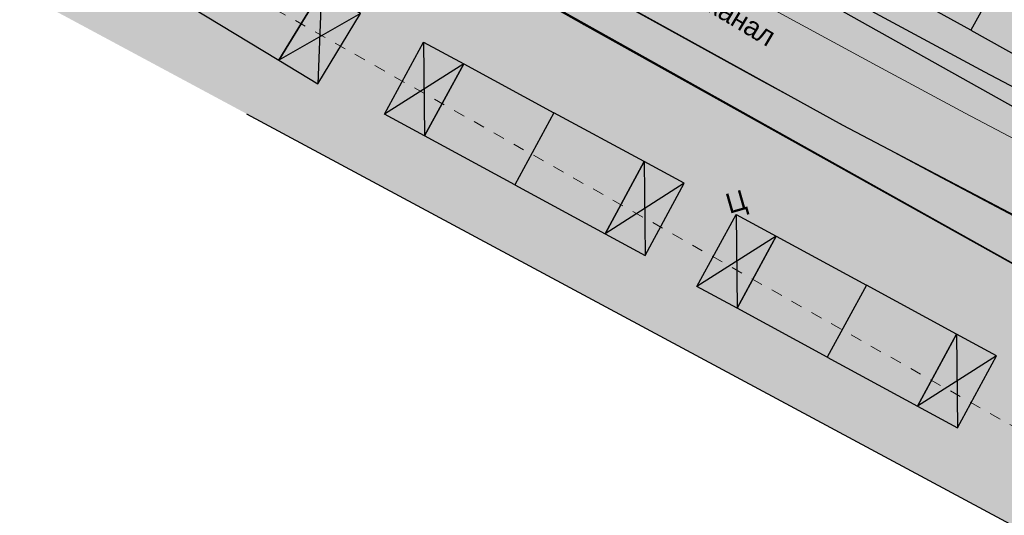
# Model space of a CAD drawing. Extents: x 4085 to 16488, y -65 to 12615.
# Tile 134 of 230: x 15168 to 15254, y 10592 to 10635. Entities that reach past the tile are written whole.
import ezdxf
from ezdxf.xclip import XClip

# ---------------------------------------------------------------- set-up
doc = ezdxf.new("R2010")
doc.units = 0
doc.header["$MEASUREMENT"] = 0
doc.header["$XCLIPFRAME"] = 0
for name, pattern in [('CONTI', [0]), ('STRIHSMALL', [1, 0.5, -0.5]), ('ДОРОГИ_СТРОЯЩ', [9, 8, -1])]:
    doc.linetypes.add(name, pattern=pattern)
doc.layers.get('0').update_dxf_attribs({"color": 250, "linetype": 'CONTI'})
for name, color, linetype in [('(025) Дорога', 7, 'Continuous'), ('(027) Гидрография', 7, 'Continuous'), ('(035) Откосы', 7, 'Continuous'), ('PI_TTDEFAULT', 5, 'CONTI')]:
    doc.layers.add(name, color=color, linetype=linetype)
doc.layers.add('.', color=7, linetype='Continuous', lineweight=15)
doc.layers.add('0ZG - GOR-INCE', color=5, linetype='Continuous', lineweight=15)
doc.styles.add('BM-431', font='txt')
doc.styles.get("Standard").update_dxf_attribs({"font": 'times.ttf'})
doc.linetypes.add('ОТКОСЫ_НЕУКР', pattern='A,0.5,["|",Standard,S=1.199999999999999,R=0,X=0,Y=-1.199999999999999],1,["|",Standard,S=0.5,R=0,X=0,Y=-0.5],0.5', length=2)
doc.linetypes.add('ОТКОСЫ_НЕУКР1', pattern='A,0.5,["|",Standard,S=-1.199999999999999,R=0,X=0,Y=1.199999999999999],1,["|",Standard,S=-0.5,R=0,X=0,Y=0.5],0.5', length=2)

# ---------------------------------------------------------------- blocks, each defined once
blk = doc.blocks.new('wedwedwedewdewd')
at = {"layer": '.', "linetype": 'Continuous'}
h = blk.add_hatch(color=256, dxfattribs=at)
h.dxf.hatch_style = 1
h.set_gradient(color1=(255, 217, 179), color2=(255, 209, 163), one_color=1, tint=0.8199999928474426, name='HEMISPHERICAL')
h.paths.add_polyline_path([(16128.6629179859, 10756.6104308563), (16126.6629179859, 10756.6104308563), (16126.6629179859, 10760.2104308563), (16128.6629179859, 10760.2104308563)])
h.paths.add_polyline_path([(16137.6629179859, 10756.6104308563), (16139.6629179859, 10756.6104308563), (16139.6629179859, 10760.2104308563), (16137.6629179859, 10760.2104308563)])
h = blk.add_hatch(color=256, dxfattribs=at)
h.dxf.hatch_style = 1
h.set_gradient(color1=(255, 127, 127), color2=(255, 133, 133), one_color=1, tint=0.7599999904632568, name='HEMISPHERICAL')
h.paths.add_polyline_path([(16133.1629179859, 10760.2104308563), (16133.1629179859, 10756.6104308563), (16137.6629179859, 10756.6104308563), (16137.6629179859, 10760.2104308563)])
h.paths.add_polyline_path([(16133.1629179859, 10760.2104308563), (16133.1629179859, 10756.6104308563), (16128.6629179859, 10756.6104308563), (16128.6629179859, 10760.2104308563)])
at = {"linetype": 'Continuous'}
for points in [[(16128.6629179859, 10756.6104308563), (16126.6629179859, 10756.6104308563), (16126.6629179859, 10760.2104308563), (16128.6629179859, 10760.2104308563)], [(16133.1629179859, 10760.2104308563), (16133.1629179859, 10756.6104308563), (16128.6629179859, 10756.6104308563), (16128.6629179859, 10760.2104308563)], [(16133.1629179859, 10760.2104308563), (16133.1629179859, 10756.6104308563), (16137.6629179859, 10756.6104308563), (16137.6629179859, 10760.2104308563)], [(16137.6629179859, 10756.6104308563), (16139.6629179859, 10756.6104308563), (16139.6629179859, 10760.2104308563), (16137.6629179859, 10760.2104308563)]]:
    blk.add_lwpolyline(points, close=True, dxfattribs=at)
for points in [[(16126.6629179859, 10760.2104308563), (16128.6629179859, 10756.6104308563)], [(16128.6629179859, 10760.2104308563), (16126.6629179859, 10756.6104308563)], [(16137.6629179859, 10760.2104308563), (16139.6629179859, 10756.6104308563)], [(16139.6629179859, 10760.2104308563), (16137.6629179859, 10756.6104308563)]]:
    blk.add_lwpolyline(points, dxfattribs=at)
blk = doc.blocks.new('DWQDWQDWQDW')
at = {"layer": '(035) Откосы', "color": 253, "linetype": 'ОТКОСЫ_НЕУКР', "ltscale": 1.5, "elevation": -0.6170000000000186, "flags": 128}
blk.add_lwpolyline([(16558.5057981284, 8947.923890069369), (16570.5046772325, 8949.724222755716, -0.07915573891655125), (16598.80300798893, 8943.871106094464), (16621.18356835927, 8930.898729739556, 0.02194457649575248), (16680.95001576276, 8895.046507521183, 0.0148987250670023), (16724.03171714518, 8878.684308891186), (16739.45308839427, 8875.20530978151)], format="xyb", dxfattribs=at)
at = {"layer": '(035) Откосы', "color": 253, "linetype": 'ОТКОСЫ_НЕУКР1', "elevation": -0.6170000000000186, "flags": 128}
blk.add_lwpolyline([(16564.2685543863, 8940.05366447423), (16571.56438794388, 8940.049617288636), (16579.24229880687, 8940.682216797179), (16586.23834138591, 8939.28798064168), (16594.08376090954, 8937.329337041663), (16596.23756082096, 8937.07311931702), (16604.99378058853, 8932.406532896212), (16613.69562732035, 8927.074860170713), (16626.47846730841, 8919.280967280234), (16639.49087866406, 8911.319458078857), (16651.9820064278, 8903.85268458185), (16664.47700269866, 8896.490241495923), (16677.09143031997, 8889.065860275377), (16679.39855639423, 8887.981581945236), (16695.2108295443, 8881.729711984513), (16708.65326078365, 8876.525155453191), (16722.23698177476, 8871.77063759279), (16735.50823853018, 8868.774063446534), (16749.63002218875, 8865.606017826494), (16760.99577287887, 8864.573100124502), (16775.79265262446, 8863.378462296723), (16791.22906654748, 8862.267464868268), (16804.74432975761, 8861.94847750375), (16819.74132904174, 8861.653146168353), (16835.02693216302, 8861.360536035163), (16850.25698425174, 8861.043143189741), (16865.37728238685, 8860.79020800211), (16880.60442877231, 8860.5237254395), (16895.80853699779, 8860.385576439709), (16909.27623827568, 8864.858854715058), (16923.90202324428, 8869.7262688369), (16938.08048568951, 8874.446364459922), (16952.65749232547, 8879.342421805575), (16966.66929764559, 8883.988184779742), (16980.80614278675, 8888.7491203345), (16994.83943295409, 8893.431466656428), (16997.11785405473, 8894.36489901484), (17001.96598783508, 8896.979129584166), (17014.00648242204, 8903.364783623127), (17016.84216589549, 8904.618776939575), (17018.16922240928, 8905.356490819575), (17021.24240132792, 8907.064878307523), (17025.47054322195, 8909.6625474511)], dxfattribs=at)
at = {"color": 253, "linetype": 'Continuous', "elevation": -0.6170000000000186}
for points in [[(16558.80255977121, 8945.946029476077), (16570.6070005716, 8947.717188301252, -0.07815532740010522), (16597.94249155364, 8942.058203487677), (16620.12967143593, 8929.197915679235, 0.02195865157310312), (16680.08866086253, 8893.238522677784, 0.01496813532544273), (16723.48298193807, 8876.757839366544), (16750.88513959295, 8870.57602320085), (16790.77832134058, 8867.279309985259), (16872.31370058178, 8863.893621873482), (16895.15054692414, 8864.321306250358), (16944.32124811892, 8880.133131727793), (16994.43535242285, 8899.563749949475), (17012.77464116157, 8910.375999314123), (17023.26825659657, 8917.9292242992)], [(16562.18063359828, 8941.934712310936), (16579.37002182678, 8942.908548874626), (16596.98241794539, 8939.147166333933), (16618.54894594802, 8926.646625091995, 0.02197958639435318), (16678.79663357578, 8890.526571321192, 0.01507167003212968), (16722.66014219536, 8873.868075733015), (16750.42929275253, 8867.603467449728), (16790.58345219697, 8864.285187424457, 0.01330051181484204), (16847.98186172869, 8863.082048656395), (16895.37651316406, 8862.057228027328), (16949.57757229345, 8880.2725550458, 0.04650476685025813), (16996.14201924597, 8896.840733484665), (17017.23438593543, 8907.707821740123), (17025.51246180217, 8912.472396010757)]]:
    blk.add_lwpolyline(points, format="xyb", dxfattribs=at)
at = {"color": 253, "linetype": 'STRIHSMALL', "elevation": -0.2409999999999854}
blk.add_lwpolyline([(16593.21583156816, 8931.924035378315), (16614.44362853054, 8919.185168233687), (16675.036071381, 8883.007916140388), (16720.64128200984, 8865.661257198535), (16749.28270343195, 8859.111734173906), (16790.49098786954, 8855.53213624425), (16849.99348042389, 8854.548292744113), (16896.48786096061, 8853.889257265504), (16953.02450571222, 8872.4673090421), (16964.2357470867, 8876.242711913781), (17016.50260233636, 8897.154158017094)], dxfattribs=at)
at = {"layer": 'PI_TTDEFAULT', "color": 253}
for p in [(16651.9820064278, 8903.85268458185, -0.3500000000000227), (16664.47700269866, 8896.490241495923, -0.3000000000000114)]:
    blk.add_point(p, dxfattribs=at)
at = {"layer": '(025) Дорога', "color": 253, "linetype": 'ДОРОГИ_СТРОЯЩ', "extrusion": (-0.01063456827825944, -0.002758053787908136, 0.9999396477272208), "style": 'BM-431'}
blk.add_text('Ц', height=0.8750000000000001, rotation=14.53837778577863, dxfattribs=at).set_placement((16654.10013805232, 8894.0658095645, -495.6256755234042))
at = {"layer": '(027) Гидрография', "color": 253, "extrusion": (-0.009298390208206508, 0.005851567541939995, 0.9999396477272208), "style": 'BM-431'}
blk.add_text('Бет. канал', height=0.8750000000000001, rotation=327.8189517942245, dxfattribs=at).set_placement((16654.43511824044, 8906.484486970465, -103.3703902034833))
blk = doc.blocks.new('A$C10aa157c')
at = {"layer": '.', "linetype": 'Continuous', "lineweight": 50}
h = blk.add_hatch(color=4, dxfattribs=at)
h.dxf.hatch_style = 1
h.set_gradient(color1=(0, 255, 255), color2=(0, 255, 255), one_color=1, tint=0.5)
edge = h.paths.add_edge_path()
edge.add_line((117.4324962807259, 25.8464246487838), (111.2859458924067, 22.04202636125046))
edge.add_line((111.2859458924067, 22.04202636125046), (90.49397812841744, 10.57433190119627))
edge.add_line((90.49397812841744, 10.57433190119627), (88.23807309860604, 9.587726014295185))
edge.add_line((88.23807309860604, 9.587726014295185), (6.163735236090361, -19.95635591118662))
edge.add_arc((-27.70549202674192, 74.13336427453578), 100.0000000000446, 270.3128248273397, 289.7972202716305, ccw=False)
edge.add_line((-27.15951241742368, -25.86514524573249), (-114.5854871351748, -26.34248035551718))
edge.add_line((-114.5854871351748, -26.34248035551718), (-131.8038967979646, -25.51755084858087))
edge.add_line((-131.8038967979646, -25.51755084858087), (-156.2513825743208, -23.98036590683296))
edge.add_line((-156.2513825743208, -23.98036590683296), (-183.7814535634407, -18.45982324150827))
edge.add_line((-183.7814535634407, -18.45982324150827), (-197.4729350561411, -14.02515858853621))
edge.add_line((-197.4729350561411, -14.02515858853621), (-226.9882538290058, -3.257921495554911))
edge.add_line((-226.9882538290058, -3.257921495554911), (-229.3201723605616, -2.22804471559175))
edge.add_line((-229.3201723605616, -2.22804471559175), (-266.0129081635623, 18.33381446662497))
edge.add_line((-266.0129081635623, 18.33381446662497), (-302.414357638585, 39.40997971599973))
edge.add_line((-302.414357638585, 39.40997971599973), (-311.2653128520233, 44.05475481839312))
edge.add_arc((-5824.953526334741, -31255.54911888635), 31781.53489632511, 80.00936784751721, 80.04077242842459)
edge.add_arc((-344.2962635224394, -73.22361097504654), 121.3386725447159, 82.48260712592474, 104.7849835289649)
edge.add_line((-375.2609654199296, 44.0975750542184), (-422.1471010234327, 28.59770207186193))
edge.add_line((-422.1471010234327, 28.59770207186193), (-424.8801888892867, 34.73041368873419))
edge.add_line((-424.8801888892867, 34.73041368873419), (-369.9069065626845, 51.63645814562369))
edge.add_arc((-345.3716680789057, -51.17261419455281), 105.6961838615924, 80.20076656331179, 103.42249696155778, ccw=False)
edge.add_line((-327.3825670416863, 52.98148090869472), (-309.305153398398, 49.80210033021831))
edge.add_line((-309.305153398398, 49.80210033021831), (-299.5158731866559, 44.66491412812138))
edge.add_line((-299.5158731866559, 44.66491412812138), (-263.0429987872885, 23.54739438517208))
edge.add_line((-263.0429987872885, 23.54739438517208), (-226.6355735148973, 3.145417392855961))
edge.add_line((-226.6355735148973, 3.145417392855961), (-224.7456836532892, 2.310759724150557))
edge.add_line((-224.7456836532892, 2.310759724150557), (-195.5197359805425, -8.350914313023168))
edge.add_line((-195.5197359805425, -8.350914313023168), (-182.2621487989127, -12.64504079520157))
edge.add_line((-182.2621487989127, -12.64504079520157), (-155.4697206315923, -18.01766561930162))
edge.add_line((-155.4697206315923, -18.01766561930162), (-131.4720545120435, -19.52656724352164))
edge.add_line((-131.4720545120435, -19.52656724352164), (-114.4582114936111, -20.34169601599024))
edge.add_line((-114.4582114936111, -20.34169601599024), (-27.19227119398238, -19.86523467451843))
edge.add_arc((-27.70549202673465, 74.13336427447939), 93.99999999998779, 270.3128248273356, 289.7972202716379)
edge.add_line((4.131581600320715, -14.31097270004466), (86.01742751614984, 15.16525827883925))
edge.add_line((86.01742751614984, 15.16525827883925), (87.83742534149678, 15.96122288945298))
edge.add_line((87.83742534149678, 15.96122288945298), (108.2562857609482, 27.2231320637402))
edge.add_line((108.2562857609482, 27.2231320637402), (115.2645194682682, 31.56086796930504))
edge.add_line((115.2645194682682, 31.56086796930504), (117.4324962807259, 25.8464246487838))
at = {"layer": '.', "linetype": 'Continuous'}
h = blk.add_hatch(color=17, dxfattribs=at)
h.dxf.hatch_style = 1
h.set_gradient(color1=(153, 76, 76), color2=(137, 67, 67), one_color=1, tint=0.4000000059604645, name='SPHERICAL')
h.paths.add_polyline_path([(-257.5365379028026, -1.671516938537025), (-249.2924909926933, -14.91522074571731), (-261.823072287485, -22.71535743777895), (-270.0671191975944, -9.471653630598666)])
at = {"linetype": 'Continuous'}
h = blk.add_hatch(color=256, dxfattribs=at)
h.dxf.hatch_style = 1
h.set_gradient(color1=(196, 196, 196), color2=(179, 179, 179), one_color=1, tint=0.699999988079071, name='SPHERICAL')
edge = h.paths.add_edge_path()
edge.add_line((-329.6939609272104, -123.8959480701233), (-413.5123903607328, -4.99904155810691))
edge.add_line((-413.5123903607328, -4.99904155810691), (-355.7886663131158, 33.28476060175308))
edge.add_line((-355.7886663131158, 33.28476060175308), (-335.031477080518, 75.58643090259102))
edge.add_line((-335.031477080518, 75.58643090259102), (-290.265852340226, 52.29770563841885))
edge.add_arc((-35.22096130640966, 435.710675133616), 460.4925641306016, 236.3682958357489, 253.1961533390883)
edge.add_arc((23.16678665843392, 1743.610821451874), 1759.185429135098, 263.7500878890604, 266.8247429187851)
edge.add_line((-74.2750708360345, -12.87386635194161), (-37.8087558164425, -12.38197344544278))
edge.add_line((-37.8087558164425, -12.38197344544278), (-8.681647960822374, -7.258780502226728))
edge.add_line((-8.681647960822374, -7.258780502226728), (21.71312455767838, 1.674478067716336))
edge.add_line((21.71312455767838, 1.674478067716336), (73.82824807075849, 22.10592837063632))
edge.add_line((73.82824807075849, 22.10592837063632), (122.4104008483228, 60.65294329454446))
edge.add_line((122.4104008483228, 60.65294329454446), (125.2745590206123, 27.75500045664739))
edge.add_line((125.2745590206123, 27.75500045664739), (114.748125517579, 2.379272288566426))
edge.add_line((114.748125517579, 2.379272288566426), (116.6623456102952, -0.02417328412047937))
edge.add_line((116.6623456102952, -0.02417328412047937), (116.2891382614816, -3.732436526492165))
edge.add_line((116.2891382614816, -3.732436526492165), (111.2584338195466, -27.65741119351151))
edge.add_line((111.2584338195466, -27.65741119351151), (112.8600939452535, -27.92515144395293))
edge.add_line((112.8600939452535, -27.92515144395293), (106.1017429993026, -65.58583641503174))
edge.add_line((106.1017429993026, -65.58583641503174), (101.2804055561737, -90.48027766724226))
edge.add_line((101.2804055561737, -90.48027766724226), (98.81490888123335, -96.13533966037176))
edge.add_line((98.81490888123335, -96.13533966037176), (53.13542081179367, -97.30507864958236))
edge.add_line((53.13542081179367, -97.30507864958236), (30.09047449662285, -97.89520286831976))
edge.add_line((30.09047449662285, -97.89520286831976), (12.28662535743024, -98.29843708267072))
edge.add_line((12.28662535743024, -98.29843708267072), (-62.51886126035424, -99.99268484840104))
edge.add_line((-62.51886126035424, -99.99268484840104), (-93.46711186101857, -101.1777100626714))
edge.add_line((-93.46711186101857, -101.1777100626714), (-93.73522817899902, -109.8933634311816))
edge.add_line((-93.73522817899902, -109.8933634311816), (-152.9130991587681, -112.2181400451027))
edge.add_line((-152.9130991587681, -112.2181400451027), (-153.085833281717, -120.2735644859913))
edge.add_line((-153.085833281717, -120.2735644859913), (-196.6151896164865, -120.663996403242))
edge.add_line((-196.6151896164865, -120.663996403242), (-196.010272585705, -100.2536491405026))
edge.add_line((-196.010272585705, -100.2536491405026), (-236.8828322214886, -97.89520286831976))
edge.add_line((-236.8828322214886, -97.89520286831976), (-266.6043384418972, -99.72434434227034))
edge.add_line((-266.6043384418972, -99.72434434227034), (-280.8519175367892, -100.7559259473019))
edge.add_line((-280.8519175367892, -100.7559259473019), (-292.7545044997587, -102.6790545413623))
edge.add_line((-292.7545044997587, -102.6790545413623), (-308.6164820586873, -109.5958216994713))
edge.add_line((-308.6164820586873, -109.5958216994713), (-329.6939609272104, -123.8959480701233))
at = {"lineweight": 0, "true_color": 0xa6c388}
h = blk.add_hatch(color=63, dxfattribs=at)
h.dxf.hatch_style = 1
h.paths.add_polyline_path([(-278.5414027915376, 10.69014671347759), (-278.3052139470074, -4.311976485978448), (-285.1043725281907, -4.419022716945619), (-285.0807591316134, -5.918835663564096), (-276.7817871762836, -5.788179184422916), (-277.0271756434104, 9.798280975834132)])
edge = h.paths.add_edge_path()
edge.add_line((-256.6715147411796, -0.790409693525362), (-247.7452800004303, -15.13001866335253))
edge.add_line((-247.7452800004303, -15.13001866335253), (-262.1435631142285, -24.0927773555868))
edge.add_line((-262.1435631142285, -24.0927773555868), (-265.7371226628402, -18.31987979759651))
edge.add_line((-265.7371226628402, -18.31987979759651), (-267.0105561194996, -19.11257748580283))
edge.add_line((-267.0105561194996, -19.11257748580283), (-263.4169954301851, -24.885474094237))
edge.add_arc((-262.1435625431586, -24.09277700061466), 1.499999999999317, 211.901781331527, 301.9017689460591)
edge.add_line((-261.3508657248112, -25.36621005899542), (-245.5852085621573, -15.55227740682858))
edge.add_line((-245.5852085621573, -15.55227740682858), (-255.4919758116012, -0.04916488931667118))
edge.add_line((-255.4919758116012, -0.04916488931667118), (-256.6715147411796, -0.790409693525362))
h.paths.add_polyline_path([(-222.3369069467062, -16.15473984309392), (-238.2523188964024, -16.15474258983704), (-238.2523173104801, -23.15474110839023), (-239.7223195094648, -23.15474042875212), (-239.7223187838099, -14.93086101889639), (-222.3225066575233, -15.01261470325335)])
edge = h.paths.add_edge_path()
edge.add_line((-221.0460177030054, -40.03470645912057), (-221.0460181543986, -38.04233692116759))
edge.add_line((-221.0460181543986, -38.04233692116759), (-238.5223226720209, -38.03525067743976))
edge.add_line((-238.5223226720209, -38.03525067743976), (-238.5223263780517, -57.63470889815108))
edge.add_line((-238.5223263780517, -57.63470889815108), (-230.0082504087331, -57.63470958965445))
edge.add_line((-230.0082504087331, -57.63470958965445), (-230.0082505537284, -58.83470958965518))
edge.add_line((-230.0082505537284, -58.83470958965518), (-239.7223206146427, -58.83470958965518))
edge.add_line((-239.7223206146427, -58.83470958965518), (-239.7223206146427, -27.15474042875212))
edge.add_line((-239.7223206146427, -27.15474042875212), (-238.2523164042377, -27.15474009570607))
edge.add_line((-238.2523164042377, -27.15474009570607), (-238.2523148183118, -34.15474258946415))
edge.add_line((-238.2523148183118, -34.15474258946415), (-221.092314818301, -34.15473870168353))
edge.add_line((-221.092314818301, -34.15473870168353), (-221.0923184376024, -18.17976202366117))
edge.add_arc((-91.01902333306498, 311.0959108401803), 354.0360586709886, 248.4445645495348, 248.6956990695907)
edge.add_line((-219.6478174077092, -18.74672463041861), (-219.5433991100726, -38.53470611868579))
edge.add_line((-219.5433991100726, -38.53470611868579), (-195.9423153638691, -38.53470077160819))
edge.add_line((-195.9423153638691, -38.53470077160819), (-195.9423153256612, -40.03470148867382))
edge.add_line((-195.9423153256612, -40.03470148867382), (-202.2723152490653, -40.03470148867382))
edge.add_line((-202.2723152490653, -40.03470148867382), (-202.272313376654, -46.83475257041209))
edge.add_line((-202.272313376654, -46.83475257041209), (-203.7423172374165, -46.83475323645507))
edge.add_line((-203.7423172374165, -46.83475323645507), (-203.7423172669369, -40.03470253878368))
edge.add_line((-203.7423172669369, -40.03470253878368), (-221.0460177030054, -40.03470645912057))
at = {"linetype": 'Continuous'}
blk.add_lwpolyline([(-373.7944340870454, 108.5221690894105), (-373.7944340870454, 37.87383067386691), (-338.7973859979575, -11.84971716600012), (-296.1668647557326, 12.1688909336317), (-278.1502265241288, 12.66864525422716), (-222.2923186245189, -17.35473897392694), (-192.3131233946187, -27.41567740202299), (-152.841873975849, -36.13979106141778), (-88.61392933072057, -37.22940865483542), (-24.38736609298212, -36.59652979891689), (-4.075459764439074, -35.34637554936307), (26.99026940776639, -25.76186857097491), (74.74103602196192, -7.278631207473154), (109.4043596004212, 7.298652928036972), (135.566190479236, 19.46775833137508), (110.1840137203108, 64.19822788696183), (9.488295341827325, 20.69822151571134), (-104.2532370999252, 13.96907995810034), (-207.6545405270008, 33.67587202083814), (-251.5703695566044, 64.2554686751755), (-301.8282399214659, 93.33502415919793), (-373.7944340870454, 108.5221690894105)], dxfattribs=at)
at = {"linetype": 'Continuous', "lineweight": 30}
for points in [[(-27.15951241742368, -25.86514524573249), (-114.5854871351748, -26.34248035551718), (-131.8038967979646, -25.51755084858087), (-156.2513825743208, -23.98036590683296), (-183.7814535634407, -18.45982324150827), (-197.4729350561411, -14.02515858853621), (-226.9882538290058, -3.257921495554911), (-229.3201723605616, -2.22804471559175), (-266.0129081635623, 18.33381446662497), (-302.414357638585, 39.40997971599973), (-311.2653128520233, 44.05475481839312, 0.0001370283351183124), (-328.421870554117, 47.07217907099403, 0.09762081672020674), (-375.2609654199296, 44.0975750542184), (-422.1471010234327, 28.59770207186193)], [(-424.8801888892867, 34.73041368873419), (-369.9069065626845, 51.63645814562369, -0.1016720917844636), (-327.3825670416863, 52.98148090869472), (-309.305153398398, 49.80210033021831), (-299.5158731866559, 44.66491412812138), (-263.0429987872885, 23.54739438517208), (-226.6355735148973, 3.145417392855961), (-224.7456836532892, 2.310759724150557), (-195.5197359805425, -8.350914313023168), (-182.2621487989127, -12.64504079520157), (-155.4697206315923, -18.01766561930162), (-131.4720545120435, -19.52656724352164), (-114.4582114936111, -20.34169601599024), (-27.19227119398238, -19.86523467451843, 0.0852221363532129)]]:
    blk.add_lwpolyline(points, format="xyb", dxfattribs=at)
at = {"linetype": 'Continuous', "elevation": -1.836999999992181}
blk.add_lwpolyline([(-310.5347289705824, 45.93517624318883), (-288.727846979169, 33.96953195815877), (-274.4873257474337, 25.23622013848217), (-257.6072697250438, 15.40358086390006), (-243.4411516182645, 7.570372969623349), (-227.6496925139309, -0.7277474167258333), (-212.7345870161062, -6.331781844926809), (-195.4560515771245, -12.39361442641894), (-183.4075955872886, -16.35303855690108), (-155.4991731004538, -21.96472225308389), (-122.889283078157, -23.89089112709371), (-107.8811498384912, -24.49342670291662), (-81.50336457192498, -24.62609611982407), (-54.75523238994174, -24.19153198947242), (-30.58178783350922, -24.14722349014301), (-10.46175109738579, -24.11034464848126), (15.60182704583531, -14.66533892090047), (36.49558892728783, -7.093788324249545), (44.56949260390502, -4.270245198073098), (63.54049542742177, 1.907058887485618), (78.57534353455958, 7.959346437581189), (93.13901648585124, 15.03243375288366), (116.5460771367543, 28.18288504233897), (118.3102865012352, 29.25414919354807)], dxfattribs=at)
at = {"ltscale": 5}
blk.add_lwpolyline([(-256.6715147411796, -0.790409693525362), (-247.7452800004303, -15.13001866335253), (-262.1435631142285, -24.0927773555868), (-265.7371226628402, -18.31987979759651), (-267.0105561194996, -19.11257748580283), (-263.4169954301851, -24.885474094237, 0.414213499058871), (-261.3508657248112, -25.36621005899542), (-245.5852085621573, -15.55227740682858), (-255.4919758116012, -0.04916488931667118)], format="xyb", close=True, dxfattribs=at)
at = {"linetype": 'Continuous', "lineweight": 40}
blk.add_lwpolyline([(-257.5365379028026, -1.671516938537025), (-249.2924909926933, -14.91522074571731), (-261.823072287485, -22.71535743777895), (-270.0671191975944, -9.471653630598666)], close=True, dxfattribs=at)
at = {"linetype": 'Continuous'}
for p, rotation in [((-19642.88768512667, -854.401902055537), 328.8701531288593), ((-19564.51857280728, -1557.215187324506, -33.46142113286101), 330.9481162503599), ((-19567.30570779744, -1763.210999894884), 331.5389533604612), ((-19555.31312825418, -1752.055862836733), 331.4834127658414)]:
    blk.add_blockref('wedwedwedewdewd', p, dxfattribs=dict(at, rotation=rotation))
at = {"layer": '0ZG - GOR-INCE', "linetype": 'Continuous', "rotation": 1.343740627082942}
blk.add_blockref('DWQDWQDWQDW', (-16693.37190173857, -9279.936333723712, -1.219999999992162), dxfattribs=at)

msp = doc.modelspace()

# ---------------------------------------------------------------- block references
at = {"linetype": 'Continuous'}
ref = msp.add_blockref('A$C10aa157c', (15727.08899905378, 10610.84620519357, 2.267999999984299), dxfattribs=dict(at, xscale=2, yscale=2, zscale=2))
XClip(ref).set_block_clipping_path([(-373.7944340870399, 108.52216908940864), (-301.8282399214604, 93.33502415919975), (-251.57036955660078, 64.25546867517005), (-207.6545405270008, 33.67587202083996), (-104.25323709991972, 13.969079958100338), (9.488295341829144, 20.69822151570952), (110.18401372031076, 64.19822788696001), (135.5661904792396, 19.467758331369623), (74.7410360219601, -7.278631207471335), (26.99026940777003, -25.76186857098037), (-4.075459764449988, -35.34637554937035), (-88.61392933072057, -37.22940865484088), (-152.84187397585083, -36.1397910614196), (-192.31312339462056, -27.415677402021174), (-222.2923186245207, -17.35473897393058), (-278.15022652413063, 12.668645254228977), (-296.17026621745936, 12.384943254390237), (-338.7973859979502, -11.849717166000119), (-373.7944340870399, 37.873830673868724)])

doc.saveas('drawing.dxf')
